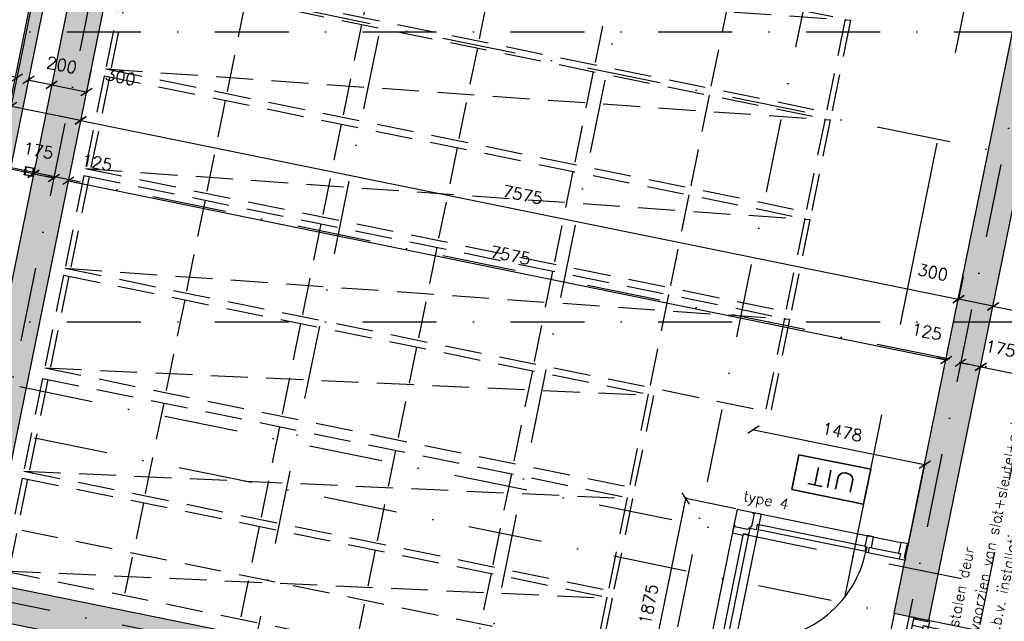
# Model space of a CAD drawing. Extents: x -171140 to 151546, y -8083 to 162438.
# Tile 17 of 96: x 14044 to 22369, y 27265 to 32350. Entities that reach past the tile are written whole.
import ezdxf
from ezdxf.enums import TextEntityAlignment as Align

# ---------------------------------------------------------------- set-up
doc = ezdxf.new("R2010")
doc.units = 0
doc.header["$LTSCALE"] = 50
doc.header["$MEASUREMENT"] = 0
doc.header["$PDMODE"] = 3
doc.header["$PDSIZE"] = 0.001
for name, pattern in [('DASHDOT', [25, 12.5, -6.25, 0, -6.25]), ('HIDDEN', [9.375, 6.25, -3.125]), ('HIDDEN2', [0.1875, 0.125, -0.0625]), ('STRAM_0WT$0$DASHDOT', [25, 12.5, -6.25, 0, -6.25])]:
    doc.linetypes.add(name, pattern=pattern)
doc.layers.get('0').update_dxf_attribs({"linetype": 'CONTINUOUS'})
doc.layers.get('DEFPOINTS').update_dxf_attribs({"linetype": 'CONTINUOUS'})
for name, color, linetype in [('00', 7, 'CONTINUOUS'), ('0POLYBUITENOM', 7, 'CONTINUOUS'), ('_BALIES', 8, 'CONTINUOUS'), ('_BRANDCOMPART', 6, 'DASHDOT'), ('A--A21--_F12--', 7, 'CONTINUOUS'), ('A--A21--_F123-', 9, 'CONTINUOUS'), ('A--A22--_F12--', 7, 'CONTINUOUS'), ('A--A22--_F123-', 9, 'CONTINUOUS'), ('A--A28--_F-2--', 7, 'CONTINUOUS'), ('A--L21--', 3, 'CONTINUOUS'), ('A--L21--_F-2--', 7, 'CONTINUOUS'), ('A--L21--_F12--', 7, 'CONTINUOUS'), ('A--L22--', 7, 'CONTINUOUS'), ('A--L22--_F12--', 7, 'CONTINUOUS'), ('A--L22A3_BINNENWAND', 3, 'CONTINUOUS'), ('A--L24AC1_TRAPPEN', 1, 'HIDDEN2'), ('A--L28--', 7, 'CONTINUOUS'), ('A--L28--_F-2--', 7, 'CONTINUOUS'), ('A--L32--', 7, 'CONTINUOUS'), ('A--L32--_F123-', 1, 'CONTINUOUS'), ('A--L32--_F123-DRAAIR', 7, 'CONTINUOUS'), ('A--L63--', 7, 'CONTINUOUS'), ('A--L63--_F123-', 7, 'CONTINUOUS'), ('A--M$1A-_F123-', 1, 'CONTINUOUS'), ('A--M1$A-_F123-', 1, 'CONTINUOUS'), ('A--T63--_F123-', 1, 'CONTINUOUS'), ('STRAM_0WT$0$A--L$7A-_STRAM', 1, 'STRAM_0WT$0$DASHDOT'), ('STRAM_0WT$0$A--T$7A8-_STRA', 8, 'STRAM_0WT$0$DASHDOT'), ('TEKSTKOZIJNMERK', 2, 'CONTINUOUS'), ('X--LR---_CP', 7, 'CONTINUOUS')]:
    doc.layers.add(name, color=color, linetype=linetype)
doc.styles.add('ALFA-0_25', font='ROMANS')
doc.styles.add('B-01', font='SIMPLEX.SHX', dxfattribs={"width": 0.8, "height": 4.5})
doc.styles.add('HIEMSTRA', font='romans.shx')
doc.dimstyles.new('BEILEN', dxfattribs={"dimscale": 40, "dimtxt": 2.5, "dimasz": 2, "dimexe": 0.3, "dimexo": 0.3, "dimgap": 2, "dimtad": 1, "dimdec": 0, "dimzin": 0, "dimtxsty": 'HIEMSTRA', "dimblk1": 'OBLIQUE', "dimblk2": 'OBLIQUE', "dimsah": 1, "dimcen": -0.09, "dimdle": 0.3, "dimse1": 1, "dimclrd": 2, "dimclre": 2, "dimclrt": 3, "dimazin": 3, "dimtfac": 1, "dimtdec": 4, "dimtofl": 0, "dimtmove": 0, "dimatfit": 3, "dimtvp": 625, "dimtolj": 1, "dimtzin": 0})
doc.dimstyles.new('BEILEN$0', dxfattribs={"dimscale": 50, "dimtxt": 2.5, "dimasz": 2, "dimexe": 2, "dimexo": 0, "dimgap": 2, "dimtad": 1, "dimdec": 0, "dimzin": 0, "dimtxsty": 'ALFA-0_25', "dimblk1": 'OBLIQUE', "dimblk2": 'OBLIQUE', "dimsah": 1, "dimcen": -3, "dimdle": 2, "dimclrd": 1, "dimclre": 1, "dimclrt": 2, "dimazin": 3, "dimtfac": 0.666667, "dimtofl": 0, "dimtmove": 0, "dimatfit": 3, "dimtvp": 0.833333, "dimtolj": 1, "dimtzin": 0})
doc.dimstyles.new('STANDARD$0', dxfattribs={"dimscale": 50, "dimtxt": 2.5, "dimasz": 2, "dimexe": 2, "dimexo": 0, "dimgap": 2, "dimtad": 1, "dimdec": 0, "dimzin": 0, "dimtxsty": 'ALFA-0_25', "dimblk1": 'OBLIQUE', "dimblk2": 'OBLIQUE', "dimsah": 1, "dimcen": -3, "dimdle": 2, "dimclrd": 1, "dimclre": 1, "dimclrt": 2, "dimazin": 3, "dimtfac": 0.666667, "dimtofl": 0, "dimtmove": 0, "dimatfit": 3, "dimtvp": 0.833333, "dimtolj": 1, "dimtzin": 0})

# ---------------------------------------------------------------- blocks, each defined once
blk = doc.blocks.new('ARCH_KAS')
at = {"layer": '_BALIES', "color": 8, "linetype": 'HIDDEN'}
for p, q in [((-12, -58.8), (-171.7, -842.7)), ((32.1, -67.8), (-127.6, -851.7)), ((-12, -58.8), (5955.5, -1274.4)), ((1012, -267.4), (852.3, -1051.3)), ((1991.9, -467), (1832.2, -1250.9)), ((2971.7, -666.6), (2812.1, -1450.5)), ((-171.7, -842.7), (5955.5, -1274.4)), ((-171.7, -842.7), (5795.8, -2058.3)), ((3951.6, -866.2), (3791.9, -1650.1)), ((4931.5, -1065.8), (4771.8, -1849.7)), ((5911.4, -1265.4), (5751.7, -2049.3)), ((5955.5, -1274.4), (5795.8, -2058.3))]:
    blk.add_line(p, q, dxfattribs=at)
blk = doc.blocks.new('ARCH_KA2')
at = {"layer": '_BALIES', "color": 8, "linetype": 'HIDDEN'}
for p, q in [((-6, -29.4), (-165.7, -813.3)), ((38.1, -38.4), (-121.6, -822.3)), ((-6, -29.4), (4981.6, -1045.4)), ((1018, -238), (858.3, -1021.9)), ((1997.9, -437.6), (1838.2, -1221.5)), ((2977.7, -637.2), (2818.1, -1421.1)), ((-165.7, -813.3), (4981.6, -1045.4)), ((-165.7, -813.3), (4821.9, -1829.3)), ((3957.6, -836.8), (3797.9, -1620.7)), ((4937.5, -1036.4), (4777.8, -1820.3)), ((4981.6, -1045.4), (4821.9, -1829.3))]:
    blk.add_line(p, q, dxfattribs=at)
blk = doc.blocks.new('*U1183')
at = {"layer": 'A--A21--_F123-', "color": 2}
for points in [[(0, 0), (-59, -39), (4073.7, 19998.3), (4034.7, 20057.3)], [(4073.7, 19998.3), (4112.7, 19939.3), (0, 0), (59, 39)]]:
    blk.add_solid(points, dxfattribs=at)
at = {"layer": 'A--L21--_F-2--', "color": 3, "linetype": 'CONTINUOUS'}
for points in [[(-59, -39), (-59, -39), (4034.7, 20057.3), (4034.7, 20057.3)], [(59, 39), (59, 39), (4112.7, 19939.3), (4112.7, 19939.3)]]:
    blk.add_lwpolyline(points, dxfattribs=at)
blk = doc.blocks.new('Q060089-')
at = {"layer": 'A--L63--_F123-', "color": 1, "linetype": 'CONTINUOUS'}
blk.add_lwpolyline([(0, 0), (0, 300), (620, 300), (620, 0)], close=True, dxfattribs=at)
at = {"layer": 'X--LR---_CP'}
blk.add_point((620, 0), dxfattribs=at)
blk.add_point((620, 0), dxfattribs=at)
blk.add_point((620, 0), dxfattribs=at)
at = {"layer": 'A--T63--_F123-', "style": 'ALFA-0_25', "width": 1.279785}
blk.add_text('UIT', height=150, dxfattribs=at).set_placement((96.2, 73.1), (507.6, 73.1), align=Align.FIT)
at = {"layer": 'A--L63--_F123-', "linetype": 'CONTINUOUS'}
mesh = blk.add_polyface(dxfattribs=at)
corners = [(0, 0), (0, 300), (620, 300), (620, 0)]
mesh.append_faces([[corners[k] for k in face] for face in [(0, 1, 1, 1), (1, 2, 2, 2), (2, 3, 3, 3), (3, 0, 0, 0)]])
mesh.append_faces([[corners[k] for k in face] for face in [(0, 3, 2, 1)]], dxfattribs={"vtx0": -1, "vtx1": -1, "vtx2": -1, "vtx3": -1})
blk = doc.blocks.new('Q0340081')
at = {"layer": 'A--L32--_F123-', "color": 2, "linetype": 'CONTINUOUS'}
blk.add_lwpolyline([(0, 0), (0, -40), (926.12, -40), (923.12, 0), (0, 0)], close=True, dxfattribs=at)
at = {"layer": 'A--L32--_F123-', "color": 1, "linetype": 'CONTINUOUS'}
blk.add_lwpolyline([(0, -40), (0, -970, 0.4142136), (930, -40)], format="xyb", dxfattribs=at)
blk = doc.blocks.new('_OBLIQUE')
at = {"color": 0, "linetype": 'BYBLOCK'}
blk.add_line((-0.5, -0.5), (0.5, 0.5), dxfattribs=at)
blk = doc.blocks.new('*D69')
at = {"layer": 'A--M$1A-_F123-', "color": 2}
for p, q in [((14020.3, 31860.3), (13941.9, 31876.3)), ((14115.2, 31825), (14120.7, 31852.1)), ((14118.3, 31840.4), (14196.7, 31824.4))]:
    blk.add_line(p, q, dxfattribs=at)
at = {"layer": 'DEFPOINTS', "color": 0}
for p in [(14014.8, 31833.2), (14112.8, 31813.3), (14118.3, 31840.4)]:
    blk.add_point(p, dxfattribs=at)
at = {"layer": 'A--M$1A-_F123-', "color": 2, "xscale": 80, "yscale": 80, "zscale": 80}
for p, rotation in [((14020.3, 31860.3), 348.4862969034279), ((14118.3, 31840.4), 168.4862969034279)]:
    blk.add_blockref('_OBLIQUE', p, dxfattribs=dict(at, rotation=rotation))
at = {"layer": 'A--M$1A-_F123-', "color": 3, "insert": (13853.6, 32078.3), "char_height": 100, "attachment_point": 5, "rotation": 348.4863, "style": 'HIEMSTRA'}
blk.add_mtext('\\A1;90', dxfattribs=at)
blk = doc.blocks.new('*U1114')
at = {"layer": 'A--A21--_F123-', "linetype": 'CONTINUOUS'}
blk.add_hatch(color=256, dxfattribs=at).paths.add_polyline_path([(0, 0), (-176.9, -117), (3845.1, 19627.5), (3962.1, 19450.6), (4079.1, 19273.6), (176.9, 117)])
at = {"layer": 'A--A21--_F12--', "color": 8}
for points in [[(0, 0), (-176.9, -117), (3962.1, 19450.6), (3845.1, 19627.5)], [(3962.1, 19450.6), (4079.1, 19273.6), (0, 0), (176.9, 117)]]:
    blk.add_solid(points, dxfattribs=at)
at = {"layer": 'A--L21--_F12--', "color": 3, "linetype": 'CONTINUOUS'}
for points in [[(-176.9, -117), (-176.9, -117), (3845.1, 19627.5), (3845.1, 19627.5)], [(176.9, 117), (176.9, 117), (4079.1, 19273.6), (4079.1, 19273.6)]]:
    blk.add_lwpolyline(points, dxfattribs=at)
blk = doc.blocks.new('STRAM_0WT')
at = {"layer": 'STRAM_0WT$0$A--L$7A-_STRAM'}
for p, q in [((-38410.733, 89013.047), (-64231.371, -37744.184)), ((-46967.857, 69048.716), (-68542.883, -36866.195)), ((-44567.212, 68559.429), (-66142.131, -37354.959)), ((-40234.938, -3673.931), (-64049.215, 1177.073)), ((-40234.938, -5510.896), (-64408.499, -586.705)), ((-45035.721, -6369.935), (-64767.784, -2350.484)), ((-45395.005, -8133.713), (-65209.382, -4097.495))]:
    blk.add_line(p, q, dxfattribs=at)
at = {"layer": 'STRAM_0WT$0$A--T$7A8-_STRA', "color": 8}
for p, q in [((-52143.28, 13957.807), (-62448.73, -36633.131)), ((-50281.514, 13578.563), (-60661.803, -37379.774)), ((-51334.938, 5401.176), (-60073.364, -37497.015)), ((-66174.285, 0), (-500, 0)), ((-66174.285, -2450), (-500, -2450)), ((-41238.067, -7551.737), (-64929.938, -2725.667))]:
    blk.add_line(p, q, dxfattribs=at)
blk = doc.blocks.new('*D132')
at = {"layer": 'A--M$1A-_F123-', "color": 2, "linetype": 'CONTINUOUS'}
blk.add_line((14547.3, 31501.7), (21993.4, 29984.9), dxfattribs=at)
at = {"layer": 'DEFPOINTS', "color": 0, "linetype": 'CONTINUOUS'}
for p in [(14559.1, 31499.3), (21981.6, 29987.3), (21981.6, 29987.3)]:
    blk.add_point(p, dxfattribs=at)
at = {"layer": 'A--M$1A-_F123-', "color": 2, "linetype": 'CONTINUOUS', "xscale": 80, "yscale": 80, "zscale": 80}
for p, rotation in [((14559.1, 31499.3), 168.4862903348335), ((21981.6, 29987.3), 348.4862903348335)]:
    blk.add_blockref('_OBLIQUE', p, dxfattribs=dict(at, rotation=rotation))
at = {"layer": 'A--M$1A-_F123-', "color": 3, "linetype": 'CONTINUOUS', "insert": (18296.3, 30870.6), "char_height": 100, "attachment_point": 5, "rotation": 348.48629, "style": 'HIEMSTRA'}
blk.add_mtext('\\A1;7575', dxfattribs=at)
blk = doc.blocks.new('*D133')
at = {"layer": 'A--M$1A-_F123-', "color": 2, "linetype": 'CONTINUOUS'}
blk.add_line((12371.5, 27864.6), (16278.6, 47044.7), dxfattribs=at)
at = {"layer": 'DEFPOINTS', "color": 0, "linetype": 'CONTINUOUS'}
for p in [(16276.2, 47033), (16276.2, 47033), (12373.9, 27876.4)]:
    blk.add_point(p, dxfattribs=at)
at = {"layer": 'A--M$1A-_F123-', "color": 2, "linetype": 'CONTINUOUS', "xscale": 80, "yscale": 80, "zscale": 80}
for p, rotation in [((16276.2, 47033), 78.48629033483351), ((12373.9, 27876.4), 258.4862903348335)]:
    blk.add_blockref('_OBLIQUE', p, dxfattribs=dict(at, rotation=rotation))
at = {"layer": 'A--M$1A-_F123-', "color": 3, "linetype": 'CONTINUOUS', "insert": (14197.7, 37480.6), "char_height": 100, "attachment_point": 5, "rotation": 78.48629, "style": 'HIEMSTRA'}
blk.add_mtext('\\A1;19550', dxfattribs=at)
blk = doc.blocks.new('*D137')
at = {"layer": 'A--M$1A-_F123-', "color": 2, "linetype": 'CONTINUOUS'}
for p, q in [((19299.5, 26453.4), (19678.6, 28314.2)), ((20100, 28216.1), (19664.4, 28304.8))]:
    blk.add_line(p, q, dxfattribs=at)
at = {"layer": 'DEFPOINTS', "color": 0, "linetype": 'CONTINUOUS'}
for p in [(19676.2, 28302.4), (20111.7, 28213.7), (19737.5, 26376.4)]:
    blk.add_point(p, dxfattribs=at)
at = {"layer": 'A--M$1A-_F123-', "color": 2, "linetype": 'CONTINUOUS', "xscale": 80, "yscale": 80, "zscale": 80}
for p, rotation in [((19676.2, 28302.4), 78.486290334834), ((19301.9, 26465.1), 258.486290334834)]:
    blk.add_blockref('_OBLIQUE', p, dxfattribs=dict(at, rotation=rotation))
at = {"layer": 'A--M$1A-_F123-', "color": 3, "linetype": 'CONTINUOUS', "insert": (19361.7, 27409.7), "char_height": 100, "attachment_point": 5, "rotation": 78.48629, "style": 'HIEMSTRA'}
blk.add_mtext('\\A1;1875', dxfattribs=at)
blk = doc.blocks.new('*D138')
at = {"layer": 'A--M$1A-_F123-', "color": 2, "linetype": 'CONTINUOUS'}
for p, q in [((20236.7, 28887.3), (21708.7, 28587.4)), ((21562.7, 27930.4), (21699.4, 28601.6))]:
    blk.add_line(p, q, dxfattribs=at)
at = {"layer": 'DEFPOINTS', "color": 0, "linetype": 'CONTINUOUS'}
for p in [(21697, 28589.8), (20111.7, 28213.7), (21560.3, 27918.6)]:
    blk.add_point(p, dxfattribs=at)
at = {"layer": 'A--M$1A-_F123-', "color": 2, "linetype": 'CONTINUOUS', "xscale": 80, "yscale": 80, "zscale": 80}
for p, rotation in [((20248.5, 28884.9), 168.4862903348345), ((21697, 28589.8), 348.4862903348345)]:
    blk.add_blockref('_OBLIQUE', p, dxfattribs=dict(at, rotation=rotation))
at = {"layer": 'A--M$1A-_F123-', "color": 3, "linetype": 'CONTINUOUS', "insert": (20998.7, 28864.7), "char_height": 100, "attachment_point": 5, "rotation": 348.48629, "style": 'HIEMSTRA'}
blk.add_mtext('\\A1;1478', dxfattribs=at)
blk = doc.blocks.new('*D139')
at = {"layer": 'A--M$1A-_F123-', "color": 2, "linetype": 'CONTINUOUS'}
for p, q in [((14646.9, 31930.2), (14605.8, 31728.8)), ((14302.5, 31802.9), (14620, 31738.2))]:
    blk.add_line(p, q, dxfattribs=at)
at = {"layer": 'DEFPOINTS', "color": 0, "linetype": 'CONTINUOUS'}
for p in [(14649.3, 31942), (14314.3, 31800.5), (14608.2, 31740.6)]:
    blk.add_point(p, dxfattribs=at)
at = {"layer": 'A--M$1A-_F123-', "color": 2, "linetype": 'CONTINUOUS', "xscale": 80, "yscale": 80, "zscale": 80}
for p, rotation in [((14314.3, 31800.5), 168.4862903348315), ((14608.2, 31740.6), 348.4862903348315)]:
    blk.add_blockref('_OBLIQUE', p, dxfattribs=dict(at, rotation=rotation))
at = {"layer": 'A--M$1A-_F123-', "color": 3, "linetype": 'CONTINUOUS', "insert": (14895.9, 31866), "char_height": 100, "attachment_point": 5, "rotation": 348.48629, "style": 'HIEMSTRA'}
blk.add_mtext('\\A1;300', dxfattribs=at)
blk = doc.blocks.new('*D140')
at = {"layer": 'A--M$1A-_F123-', "color": 2, "linetype": 'CONTINUOUS'}
blk.add_line((13959.4, 31621.4), (14570.8, 31496.9), dxfattribs=at)
at = {"layer": 'DEFPOINTS', "color": 0, "linetype": 'CONTINUOUS'}
for p in [(13971.2, 31619), (14559.1, 31499.3), (14559.1, 31499.3)]:
    blk.add_point(p, dxfattribs=at)
at = {"layer": 'A--M$1A-_F123-', "color": 2, "linetype": 'CONTINUOUS', "xscale": 80, "yscale": 80, "zscale": 80}
for p, rotation in [((13971.2, 31619), 168.4862903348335), ((14559.1, 31499.3), 348.4862903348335)]:
    blk.add_blockref('_OBLIQUE', p, dxfattribs=dict(at, rotation=rotation))
at = {"layer": 'A--M$1A-_F123-', "color": 3, "linetype": 'CONTINUOUS', "insert": (13803.4, 31706.8), "char_height": 100, "attachment_point": 5, "rotation": 348.48629, "style": 'HIEMSTRA'}
blk.add_mtext('\\A1;600', dxfattribs=at)
blk = doc.blocks.new('*D149')
at = {"layer": 'A--M$1A-_F123-', "color": 2, "linetype": 'CONTINUOUS'}
for p, q in [((14332.4, 31012.7), (14254, 31028.7)), ((14454.9, 30987.7), (14533.3, 30971.8))]:
    blk.add_line(p, q, dxfattribs=at)
at = {"layer": 'DEFPOINTS', "color": 0, "linetype": 'CONTINUOUS'}
for p in [(14332.4, 31012.7), (14332.4, 31012.7), (14454.9, 30987.7)]:
    blk.add_point(p, dxfattribs=at)
at = {"layer": 'A--M$1A-_F123-', "color": 2, "linetype": 'CONTINUOUS', "xscale": 80, "yscale": 80, "zscale": 80}
for p, rotation in [((14332.4, 31012.7), 348.486290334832), ((14454.9, 30987.7), 168.486290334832)]:
    blk.add_blockref('_OBLIQUE', p, dxfattribs=dict(at, rotation=rotation))
at = {"layer": 'A--M$1A-_F123-', "color": 3, "linetype": 'CONTINUOUS', "insert": (14697.6, 31142.9), "char_height": 100, "attachment_point": 5, "rotation": 348.48629, "style": 'HIEMSTRA'}
blk.add_mtext('\\A1;125', dxfattribs=at)
blk = doc.blocks.new('*D150')
at = {"layer": 'A--M$1A-_F123-', "color": 2, "linetype": 'CONTINUOUS'}
for p, q in [((14106.5, 31842.8), (14326, 31798.1)), ((14316.7, 31812.2), (14316.7, 31812.2))]:
    blk.add_line(p, q, dxfattribs=at)
at = {"layer": 'DEFPOINTS', "color": 0, "linetype": 'CONTINUOUS'}
for p in [(14118.3, 31840.4), (14314.3, 31800.5), (14314.3, 31800.5)]:
    blk.add_point(p, dxfattribs=at)
at = {"layer": 'A--M$1A-_F123-', "color": 2, "linetype": 'CONTINUOUS', "xscale": 80, "yscale": 80, "zscale": 80}
for p, rotation in [((14118.3, 31840.4), 168.4862903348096), ((14314.3, 31800.5), 348.4862903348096)]:
    blk.add_blockref('_OBLIQUE', p, dxfattribs=dict(at, rotation=rotation))
at = {"layer": 'A--M$1A-_F123-', "color": 3, "linetype": 'CONTINUOUS', "insert": (14399.3, 31967.1), "char_height": 100, "attachment_point": 5, "rotation": 348.48629, "style": 'HIEMSTRA'}
blk.add_mtext('\\A1;200', dxfattribs=at)
blk = doc.blocks.new('*D151')
at = {"layer": 'A--M$1A-_F123-', "color": 2, "linetype": 'CONTINUOUS'}
blk.add_line((14172.7, 31045.2), (13855.2, 31109.9), dxfattribs=at)
at = {"layer": 'DEFPOINTS', "color": 0, "linetype": 'CONTINUOUS'}
for p in [(13867, 31107.5), (13867, 31107.5), (14160.9, 31047.6)]:
    blk.add_point(p, dxfattribs=at)
at = {"layer": 'A--M$1A-_F123-', "color": 2, "linetype": 'CONTINUOUS', "xscale": 80, "yscale": 80, "zscale": 80}
for p, rotation in [((13867, 31107.5), 168.4862969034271), ((14160.9, 31047.6), 348.4862969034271)]:
    blk.add_blockref('_OBLIQUE', p, dxfattribs=dict(at, rotation=rotation))
at = {"layer": 'A--M$1A-_F123-', "color": 3, "linetype": 'CONTINUOUS', "insert": (13704.3, 31345.2), "char_height": 100, "attachment_point": 5, "rotation": 348.4863, "style": 'HIEMSTRA'}
blk.add_mtext('\\A1;300', dxfattribs=at)
blk = doc.blocks.new('*D153')
at = {"layer": 'A--M$1A-_F123-', "color": 2, "linetype": 'CONTINUOUS'}
blk.add_line((14149.2, 31050), (14344.2, 31010.3), dxfattribs=at)
at = {"layer": 'DEFPOINTS', "color": 0, "linetype": 'CONTINUOUS'}
for p in [(14160.9, 31047.6), (14332.4, 31012.7), (14332.4, 31012.7)]:
    blk.add_point(p, dxfattribs=at)
at = {"layer": 'A--M$1A-_F123-', "color": 2, "linetype": 'CONTINUOUS', "xscale": 80, "yscale": 80, "zscale": 80}
for p, rotation in [((14160.9, 31047.6), 168.4862903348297), ((14332.4, 31012.7), 348.4862903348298)]:
    blk.add_blockref('_OBLIQUE', p, dxfattribs=dict(at, rotation=rotation))
at = {"layer": 'A--M$1A-_F123-', "color": 3, "linetype": 'CONTINUOUS', "insert": (14200.9, 31244.1), "char_height": 100, "attachment_point": 5, "rotation": 348.48629, "style": 'HIEMSTRA'}
blk.add_mtext('\\A1;175', dxfattribs=at)
blk = doc.blocks.new('*U1027')
at = {"layer": 'A--A22--_F123-', "linetype": 'CONTINUOUS'}
blk.add_hatch(color=256, dxfattribs=at).paths.add_polyline_path([(0, 0), (-176.9, -117), (7833.6, -1748.8), (7716.5, -1571.9), (7599.5, -1394.9), (176.9, 117)])
at = {"layer": 'A--A22--_F12--', "color": 8}
for points in [[(7716.5, -1571.9), (7599.5, -1394.9), (0, 0), (176.9, 117)], [(0, 0), (-176.9, -117), (7716.5, -1571.9), (7833.6, -1748.8)]]:
    blk.add_solid(points, dxfattribs=at)
at = {"layer": 'A--L22--_F12--', "color": 3, "linetype": 'CONTINUOUS'}
for points in [[(176.9, 117), (176.9, 117), (7599.5, -1394.9), (7599.5, -1394.9)], [(-176.9, -117), (-176.9, -117), (7833.6, -1748.8), (7833.6, -1748.8)]]:
    blk.add_lwpolyline(points, dxfattribs=at)
blk = doc.blocks.new('*U1025')
at = {"layer": 'A--A22--_F123-', "linetype": 'CONTINUOUS'}
blk.add_hatch(color=256, dxfattribs=at).paths.add_polyline_path([(0, 0), (-147, 29.9), (2204.3, 11572.9), (2351.3, 11543), (2498.3, 11513), (147, -29.9)])
at = {"layer": 'A--A22--_F12--', "color": 8}
for points in [[(0, 0), (-147, 29.9), (2351.3, 11543), (2204.3, 11572.9)], [(2351.3, 11543), (2498.3, 11513), (0, 0), (147, -29.9)]]:
    blk.add_solid(points, dxfattribs=at)
at = {"layer": 'A--L22--_F12--', "color": 3, "linetype": 'CONTINUOUS'}
for points in [[(0, 0), (-147, 29.9), (2204.3, 11572.9), (2351.3, 11543)], [(0, 0), (147, -29.9), (2498.3, 11513), (2351.3, 11543)]]:
    blk.add_lwpolyline(points, dxfattribs=at)
blk = doc.blocks.new('*D327')
at = {"layer": 'A--M$1A-_F123-', "color": 2, "linetype": 'CONTINUOUS'}
for p, q in [((21877.5, 29475.7), (21799.1, 29491.7)), ((21999.9, 29450.8), (22078.3, 29434.8))]:
    blk.add_line(p, q, dxfattribs=at)
at = {"layer": 'DEFPOINTS', "color": 0, "linetype": 'CONTINUOUS'}
for p in [(21877.5, 29475.7), (21999.9, 29450.8), (21999.9, 29450.8)]:
    blk.add_point(p, dxfattribs=at)
at = {"layer": 'A--M$1A-_F123-', "color": 2, "linetype": 'CONTINUOUS', "xscale": 80, "yscale": 80, "zscale": 80}
for p, rotation in [((21877.5, 29475.7), 348.486290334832), ((21999.9, 29450.8), 168.486290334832)]:
    blk.add_blockref('_OBLIQUE', p, dxfattribs=dict(at, rotation=rotation))
at = {"layer": 'A--M$1A-_F123-', "color": 3, "linetype": 'CONTINUOUS', "insert": (21714.8, 29713.5), "char_height": 100, "attachment_point": 5, "rotation": 348.48629, "style": 'HIEMSTRA'}
blk.add_mtext('\\A1;125', dxfattribs=at)
blk = doc.blocks.new('*D328')
at = {"layer": 'A--M$1A-_F123-', "color": 2, "linetype": 'CONTINUOUS'}
blk.add_line((22159.7, 29418.3), (22599.6, 29328.6), dxfattribs=at)
at = {"layer": 'DEFPOINTS', "color": 0, "linetype": 'CONTINUOUS'}
for p in [(22171.4, 29415.9), (22587.9, 29331), (22587.9, 29331)]:
    blk.add_point(p, dxfattribs=at)
at = {"layer": 'A--M$1A-_F123-', "color": 2, "linetype": 'CONTINUOUS', "xscale": 80, "yscale": 80, "zscale": 80}
for p, rotation in [((22171.4, 29415.9), 168.4862856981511), ((22587.9, 29331), 348.4862856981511)]:
    blk.add_blockref('_OBLIQUE', p, dxfattribs=dict(at, rotation=rotation))
at = {"layer": 'A--M$1A-_F123-', "color": 3, "linetype": 'CONTINUOUS', "insert": (22708.1, 29511.1), "char_height": 100, "attachment_point": 5, "rotation": 348.48629, "style": 'HIEMSTRA'}
blk.add_mtext('\\A1;425', dxfattribs=at)
blk = doc.blocks.new('*D329')
at = {"layer": 'A--M$1A-_F123-', "color": 2, "linetype": 'CONTINUOUS'}
blk.add_line((22183.2, 29413.5), (21988.2, 29453.2), dxfattribs=at)
at = {"layer": 'DEFPOINTS', "color": 0, "linetype": 'CONTINUOUS'}
for p in [(21999.9, 29450.8), (21999.9, 29450.8), (22171.4, 29415.9)]:
    blk.add_point(p, dxfattribs=at)
at = {"layer": 'A--M$1A-_F123-', "color": 2, "linetype": 'CONTINUOUS', "xscale": 80, "yscale": 80, "zscale": 80}
for p, rotation in [((21999.9, 29450.8), 168.4862903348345), ((22171.4, 29415.9), 348.4862903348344)]:
    blk.add_blockref('_OBLIQUE', p, dxfattribs=dict(at, rotation=rotation))
at = {"layer": 'A--M$1A-_F123-', "color": 3, "linetype": 'CONTINUOUS', "insert": (22336.9, 29570.8), "char_height": 100, "attachment_point": 5, "rotation": 348.48629, "style": 'HIEMSTRA'}
blk.add_mtext('\\A1;175', dxfattribs=at)
blk = doc.blocks.new('*D330')
at = {"layer": 'A--M$1A-_F123-', "color": 2, "linetype": 'CONTINUOUS'}
for p, q in [((22020.3, 30176.9), (21979.3, 29975.5)), ((22287.4, 29925), (21969.9, 29989.7))]:
    blk.add_line(p, q, dxfattribs=at)
at = {"layer": 'DEFPOINTS', "color": 0, "linetype": 'CONTINUOUS'}
for p in [(22022.7, 30188.7), (21981.6, 29987.3), (22275.6, 29927.4)]:
    blk.add_point(p, dxfattribs=at)
at = {"layer": 'A--M$1A-_F123-', "color": 2, "linetype": 'CONTINUOUS', "xscale": 80, "yscale": 80, "zscale": 80}
for p, rotation in [((21981.6, 29987.3), 168.4862903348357), ((22275.6, 29927.4), 348.4862903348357)]:
    blk.add_blockref('_OBLIQUE', p, dxfattribs=dict(at, rotation=rotation))
at = {"layer": 'A--M$1A-_F123-', "color": 3, "linetype": 'CONTINUOUS', "insert": (21765.9, 30215.2), "char_height": 100, "attachment_point": 5, "rotation": 348.48629, "style": 'HIEMSTRA'}
blk.add_mtext('\\A1;300', dxfattribs=at)
blk = doc.blocks.new('*D332')
at = {"layer": 'A--M$1A-_F123-', "color": 2, "linetype": 'CONTINUOUS'}
blk.add_line((14443.1, 30990.1), (21889.2, 29473.4), dxfattribs=at)
at = {"layer": 'DEFPOINTS', "color": 0, "linetype": 'CONTINUOUS'}
for p in [(14454.9, 30987.7), (21877.5, 29475.7), (21877.5, 29475.7)]:
    blk.add_point(p, dxfattribs=at)
at = {"layer": 'A--M$1A-_F123-', "color": 2, "linetype": 'CONTINUOUS', "xscale": 80, "yscale": 80, "zscale": 80}
for p, rotation in [((14454.9, 30987.7), 168.4862903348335), ((21877.5, 29475.7), 348.4862903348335)]:
    blk.add_blockref('_OBLIQUE', p, dxfattribs=dict(at, rotation=rotation))
at = {"layer": 'A--M$1A-_F123-', "color": 3, "linetype": 'CONTINUOUS', "insert": (18192.1, 30359.1), "char_height": 100, "attachment_point": 5, "rotation": 348.48629, "style": 'HIEMSTRA'}
blk.add_mtext('\\A1;7575', dxfattribs=at)
blk = doc.blocks.new('*D342')
at = {"layer": 'A--M$1A-_F123-', "color": 2, "linetype": 'CONTINUOUS'}
for p, q in [((22248.1, 29802.3), (22275.6, 29937.6)), ((23975.3, 29579.1), (22261.5, 29928.2))]:
    blk.add_line(p, q, dxfattribs=at)
at = {"layer": 'DEFPOINTS', "color": 0, "linetype": 'CONTINUOUS'}
for p in [(22273.3, 29925.8), (22245.7, 29790.5), (23936, 29446.2)]:
    blk.add_point(p, dxfattribs=at)
at = {"layer": 'A--M$1A-_F123-', "color": 2, "linetype": 'CONTINUOUS', "xscale": 80, "yscale": 80, "zscale": 80}
for p, rotation in [((22273.3, 29925.8), 168.486290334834), ((23963.5, 29581.5), 348.486290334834)]:
    blk.add_blockref('_OBLIQUE', p, dxfattribs=dict(at, rotation=rotation))
at = {"layer": 'A--M$1A-_F123-', "color": 3, "linetype": 'CONTINUOUS', "insert": (23119.8, 29922.8), "char_height": 100, "attachment_point": 5, "rotation": 348.48629, "style": 'HIEMSTRA'}
blk.add_mtext('\\A1;1725', dxfattribs=at)
blk = doc.blocks.new('Q020607-')
at = {"layer": 'A--A28--_F-2--', "color": 3}
for points in [[(-31.4, 31.5), (-35, -34.9), (-35, 35.1)], [(-31.4, 31.5), (-35, 35.1), (35, 35.1)], [(-31.4, 31.5), (-31.4, -31.3), (-35, -34.9)], [(35, 35.1), (31.4, 31.5), (-31.4, 31.5)], [(35, 35.1), (35, -34.9), (31.4, 31.5)], [(35, -34.9), (31.4, -31.3), (31.4, 31.5)], [(35, -34.9), (-35, -34.9), (-31.4, -31.3)], [(35, -34.9), (-31.4, -31.3), (31.4, -31.3)]]:
    blk.add_solid(points, dxfattribs=at)
at = {"layer": 'A--L28--_F-2--', "color": 3, "linetype": 'CONTINUOUS'}
blk.add_lwpolyline([(-35, -34.9), (-31.4, -31.3), (-31.4, 31.5), (31.4, 31.5), (31.4, -31.3), (-31.4, -31.3), (-35, -34.9), (35, -34.9), (35, 35.1), (-35, 35.1)], close=True, dxfattribs=at)
at = {"layer": 'X--LR---_CP', "color": 4, "linetype": 'CONTINUOUS'}
for p in [(-35, 0.1), (0, 0), (35, 0.1)]:
    blk.add_point(p, dxfattribs=at)
blk = doc.blocks.new('DR_880_TYPE1')
at = {"layer": 'A--L32--_F123-', "color": 1}
blk.add_line((67, 0), (917, 0), dxfattribs=at)
at = {"layer": 'A--L32--_F123-'}
for points in [[(0, 9), (0, 0), (67, 0), (67, 93.8), (50, 93.8), (50, 139), (0, 139), (0, 121), (12, 121), (12, 9), (0, 9)], [(52, 95.6), (52, 135.6), (932, 135.6), (929, 95.6), (52, 95.6)], [(984, 9), (984, 0), (917, 0), (917, 93.8), (934, 93.8), (934, 139), (984, 139), (984, 121), (972, 121), (972, 9), (984, 9)]]:
    blk.add_lwpolyline(points, close=True, dxfattribs=at)
at = {"layer": 'A--L32--_F123-DRAAIR', "color": 1}
blk.add_lwpolyline([(52, 135.6), (52, 1015.6, -0.381848), (924.9, 135.8)], format="xyb", dxfattribs=at)
at = {"layer": 'X--LR---_CP', "color": 1}
for p in [(12, 121), (12, 9)]:
    blk.add_point(p, dxfattribs=at)
at = {"layer": 'X--LR---_CP', "color": 2}
for p in [(972, 121), (972, 9)]:
    blk.add_point(p, dxfattribs=at)
at = {"layer": 'X--LR---_CP'}
blk.add_point((0, 0), dxfattribs=at)
blk = doc.blocks.new('*D546')
at = {"layer": 'A--M1$A-_F123-', "color": 1}
for p, q in [((13579.1, 27314.5), (13447.7, 26669.5)), ((15553.6, 26912.3), (15422.2, 26267.3)), ((13400.9, 26740.2), (14255.7, 26566.1)), ((15493, 26314.1), (14705.7, 26474.4))]:
    blk.add_line(p, q, dxfattribs=at)
at = {"layer": 'DEFPOINTS', "color": 0}
for p in [(13579.1, 27314.5), (15553.6, 26912.3), (13459.7, 26728.3)]:
    blk.add_point(p, dxfattribs=at)
at = {"layer": 'A--M1$A-_F123-', "color": 1, "xscale": 60, "yscale": 60, "zscale": 60}
for p, rotation in [((13459.7, 26728.3), 168.486290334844), ((15434.2, 26326), 348.4862903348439)]:
    blk.add_blockref('_OBLIQUE', p, dxfattribs=dict(at, rotation=rotation))
at = {"layer": 'A--M1$A-_F123-', "color": 2, "insert": (14480.7, 26520.3), "char_height": 75, "attachment_point": 5, "rotation": 348.48629, "style": 'ALFA-0_25'}
blk.add_mtext('\\A1; 2015', dxfattribs=at)

msp = doc.modelspace()

# ---------------------------------------------------------------- linework, layer by layer
at = {"layer": '0POLYBUITENOM', "elevation": 1}
msp.add_lwpolyline([(9877.1, 11520.8), (17178, 47487.1), (19652.2, 46983.1), (21762.4, 57342.4), (22138.5, 57265.8), (22084.2, 56999.2), (23754.9, 56658.9), (23813.4, 56924.6), (23953.4, 56896.1), (31400, 94192.9)], dxfattribs=at)
at = {"layer": '_BRANDCOMPART', "linetype": 'HIDDEN', "ltscale": 5}
msp.add_lwpolyline([(15978.4, 46842.5), (24606.2, 45085), (20851.3, 26651.6)], dxfattribs=at)
at = {"layer": '_BRANDCOMPART', "linetype": 'HIDDEN'}
msp.add_lwpolyline([(12223.5, 28409.1), (20851.3, 26651.6)], dxfattribs=at)
at = {"layer": 'A--L22A3_BINNENWAND', "linetype": 'CONTINUOUS'}
msp.add_line((21438.5, 27331.1), (21236.9, 26331.2), dxfattribs=at)
at = {"layer": 'A--L32--_F123-', "color": 1}
for p, q in [((20111.7, 28213.7), (19740, 26388.8, 0)), ((20111.7, 28213.7), (21494.6, 27932)), ((19839.7, 26408.7), (20162.5, 27993.1)), ((19879.9, 26379.2, 0), (20209.8, 27998.8)), ((21200.7, 27850), (21481.6, 27792.8)), ((21246, 27887), (21490.6, 27837.1))]:
    msp.add_line(p, q, dxfattribs=at)
at = {"layer": 'A--L32--_F123-'}
for points in [[(20246.2, 28177.1), (20248, 28185.9), (20313.6, 28172.6), (20294.9, 28080.7), (20280.2, 28083.7), (20271.2, 28039.4), (20220.2, 28049.7), (20223.8, 28067.4), (20235.6, 28065), (20257.9, 28174.7), (20246.2, 28177.1)], [(20092.8, 28075.7), (20084, 28077.5), (20070.6, 28011.8), (20162.5, 27993.1), (20165.5, 28007.8), (20209.8, 27998.8), (20220.2, 28049.7), (20202.6, 28053.3), (20200.2, 28041.6), (20090.4, 28063.9), (20092.8, 28075.7)], [(21262.7, 27979.2), (21211.8, 27989.6), (21209.8, 27990), (21191.1, 27898.1), (21191.1, 27898.1), (21207.8, 27894.8), (21199.1, 27852.4), (21200.7, 27850), (21218.3, 27846.4), (21220.7, 27848), (21229.3, 27890.4), (21244, 27887.4), (21246, 27887), (21264.7, 27978.8)], [(21558.5, 27909.8), (21560.3, 27918.6), (21494.6, 27932), (21475.9, 27840.1), (21490.6, 27837.1), (21481.6, 27792.8), (21532.5, 27782.4), (21536.1, 27800.1), (21524.4, 27802.5), (21546.7, 27912.2), (21558.5, 27909.8)]]:
    msp.add_lwpolyline(points, close=True, dxfattribs=at)

# ---------------------------------------------------------------- block references
at = {"layer": '00'}
for name, p in [('ARCH_KAS', (15113.6, 33620.1)), ('ARCH_KAS', (14941.9, 32777.4)), ('ARCH_KAS', (14770.3, 31934.7)), ('ARCH_KAS', (14598.6, 31092)), ('ARCH_KA2', (14420.9, 30220)), ('ARCH_KA2', (14243.3, 29347.9)), ('ARCH_KA2', (14071.6, 28505.2))]:
    msp.add_blockref(name, p, dxfattribs=at)
at = {"layer": 'A--L21--', "linetype": 'CONTINUOUS'}
for name, p in [('*U1183', (13162.8, 27400.3)), ('*U1114', (13586.5, 27476.3))]:
    msp.add_blockref(name, p, dxfattribs=at)
at = {"layer": 'A--L22--', "linetype": 'CONTINUOUS'}
for name, p in [('*U1025', (21585.5, 27301.2)), ('*U1027', (13586.5, 27476.3))]:
    msp.add_blockref(name, p, dxfattribs=at)
at = {"layer": 'A--L24AC1_TRAPPEN'}
msp.add_blockref('STRAM_0WT', (75617, 32246.9), dxfattribs=at)
at = {"layer": 'A--L28--', "xscale": -1, "rotation": 78.48629033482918}
msp.add_blockref('Q020607-', (14124, 31066.9), dxfattribs=at)
at = {"layer": 'A--L32--', "rotation": 258.4862903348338}
msp.add_blockref('DR_880_TYPE1', (21603.6, 27297.5), dxfattribs=at)
at = {"layer": 'A--L32--_F123-', "color": 1, "rotation": 348.4862903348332}
msp.add_blockref('Q0340081', (20294.9, 28080.7), dxfattribs=at)
at = {"layer": 'A--L63--', "linetype": 'CONTINUOUS', "rotation": 168.4862903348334}
msp.add_blockref('Q060089-', (21239.9, 28549.6), dxfattribs=at)

# ---------------------------------------------------------------- texts
at = {"layer": 'TEKSTKOZIJNMERK', "style": 'B-01'}
for s, rotation, p in [('voorzien van slot+sleutel+schakelaar', 78.40867, (22150.6, 27174.9, 0)), ('type 4', 348.40867, (20156, 28284.7)), ('t.b.v. installaties', 78.40867, (22322.2, 27140, 0)), ('stalen deur', 78.40867, (21979, 27209.9, 0))]:
    msp.add_text(s, height=90, rotation=rotation, dxfattribs=at).set_placement(p)

# ---------------------------------------------------------------- dimensions: what is measured, and where the dimension line sits
at = {"layer": 'A--M$1A-_F123-', "linetype": 'CONTINUOUS'}
for p1, p2, distance, picture, middle in [((12373.9, 27876.4), (16276.2, 47033), 0, '*D133', (14197.7, 37480.6)), ((14559.1, 31499.3), (21981.6, 29987.3), 0, '*D132', (18296.3, 30870.6)), ((14454.9, 30987.7), (21877.5, 29475.7), 0, '*D332', (18192.1, 30359.1)), ((20111.7, 28213.7), (21560.3, 27918.6), 685, '*D138', (20998.7, 28864.7)), ((19737.5, 26376.4), (20111.7, 28213.7), 444.5, '*D137', (19361.7, 27409.7))]:
    dim = msp.add_aligned_dim(p1=p1, p2=p2, distance=distance, dimstyle='BEILEN', dxfattribs=at)
    dim.commit()
    dim.dimension.update_dxf_attribs({"geometry": picture, "text_midpoint": middle})
at = {"layer": 'A--M$1A-_F123-'}
dim = msp.add_linear_dim(base=(14118.3, 31840.4), p1=(14014.8, 31833.2), p2=(14112.8, 31813.3), angle=348.4863, text='90', dimstyle='BEILEN', dxfattribs=at)
dim.commit()
dim.dimension.update_dxf_attribs({"geometry": '*D69', "text_midpoint": (13853.6, 32078.3), "dimtype": 161})
at = {"layer": 'A--M$1A-_F123-', "linetype": 'CONTINUOUS'}
for base, p1, p2, angle, picture, middle, dimtype in [((14314.3, 31800.5), (14118.3, 31840.4), (14314.3, 31800.5), 348.48629, '*D150', (14399.3, 31967.1), 161), ((14608.2, 31740.6), (14314.3, 31800.5), (14649.3, 31942), 348.48629, '*D139', (14895.9, 31866), 160), ((14559.1, 31499.3), (13971.2, 31619), (14559.1, 31499.3), 348.48629, '*D140', (13803.4, 31706.8), 161), ((13867, 31107.5), (14160.9, 31047.6), (13867, 31107.5), 168.4863, '*D151', (13704.3, 31345.2), 161), ((14332.4, 31012.7), (14160.9, 31047.6), (14332.4, 31012.7), 348.48629, '*D153', (14200.9, 31244.1), 161), ((14332.4, 31012.7), (14454.9, 30987.7), (14332.4, 31012.7), 168.48629, '*D149', (14697.6, 31142.9), 161), ((21981.6, 29987.3), (22275.6, 29927.4), (22022.7, 30188.7), 348.48629, '*D330', (21765.9, 30215.2), 160), ((21999.9, 29450.8), (21877.5, 29475.7), (21999.9, 29450.8), 348.48629, '*D327', (21714.8, 29713.5), 161), ((21999.9, 29450.8), (22171.4, 29415.9), (21999.9, 29450.8), 168.48629, '*D329', (22336.9, 29570.8), 161), ((22587.9, 29331), (22171.4, 29415.9), (22587.9, 29331), 348.48629, '*D328', (22708.1, 29511.1), 161)]:
    dim = msp.add_linear_dim(base=base, p1=p1, p2=p2, angle=angle, dimstyle='BEILEN', dxfattribs=at)
    dim.commit()
    dim.dimension.update_dxf_attribs({"geometry": picture, "text_midpoint": middle, "dimtype": dimtype})
dim = msp.add_linear_dim(base=(22273.3, 29925.8), p1=(23936, 29446.2), p2=(22245.7, 29790.5), angle=168.48629, dimstyle='BEILEN$0', override={"dimscale": 40, "dimexe": 0.3, "dimexo": 0.3, "dimtxsty": 'HIEMSTRA', "dimcen": -0.09, "dimdle": 0.3, "dimse1": 1, "dimclrd": 2, "dimclre": 2, "dimclrt": 3, "dimtfac": 1, "dimtdec": 4, "dimtvp": 625}, dxfattribs=at)
dim.commit()
dim.dimension.update_dxf_attribs({"geometry": '*D342', "text_midpoint": (23119.8, 29922.8), "dimtype": 161})
at = {"layer": 'A--M1$A-_F123-'}
dim = msp.add_linear_dim(base=(13459.7, 26728.3), p1=(15553.6, 26912.3), p2=(13579.1, 27314.5), angle=348.48629, text=' <>', dimstyle='STANDARD$0', override={"dimscale": 30}, dxfattribs=at)
dim.commit()
dim.dimension.update_dxf_attribs({"geometry": '*D546', "text_midpoint": (14480.7, 26520.3), "dimtype": 160})

doc.saveas('drawing.dxf')
